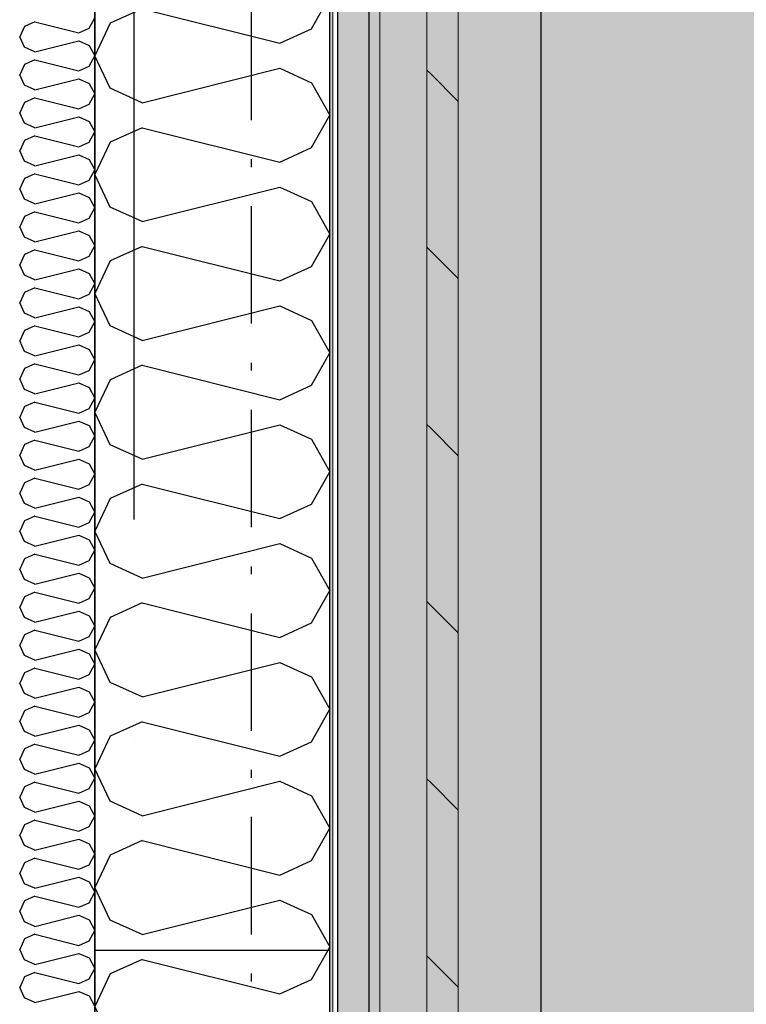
# Model space of a CAD drawing. Header units: millimetres. Extents: x -173281 to 144469, y -85977 to 83288.
# Tile 200 of 256: x -61526 to -61062, y -27012 to -26383. Entities that reach past the tile are written whole.
import ezdxf
from ezdxf.enums import TextEntityAlignment as Align

# ---------------------------------------------------------------- set-up
doc = ezdxf.new("R2010")
doc.units = ezdxf.units.MM
doc.header["$LTSCALE"] = 0.5
doc.header["$MEASUREMENT"] = 0
for name, pattern in [('Akselinje', [1500, 1000, -200, 100, -200]), ('Over snittplan', [260, 150, -50, 10, -50]), ('PLINE', [0]), ('Prikk & stiplet', [1340.555525, 705.555534, -352.777767, 0, -282.222223])]:
    doc.linetypes.add(name, pattern=pattern)
for name, color, linetype in [('223- Bjelker', 7, 'Continuous'), ('232- Ikke-bærende yttervegger', 7, 'Continuous'), ('232- Ikke-bærende yttervegger (Skravur)', 7, 'Continuous'), ('232- Ikke-bærende yttervegger (Skravur)(Nye konstruksjoner)', 7, 'Continuous'), ('232- Ikke-bærende yttervegger(Nye konstruksjoner)', 7, 'Continuous'), ('235- Utvendig kledning og overflate (Skravur)(Nye konstruksjoner)', 7, 'Continuous'), ('252- Gulv på grunn_ bunnplate', 7, 'Continuous'), ('256- Faste himlinger og overflatebehandling(Nye konstruksjoner)', 7, 'Continuous'), ('82-- Modullinjer', 7, 'Continuous')]:
    doc.layers.add(name, color=color, linetype=linetype)
doc.layers.add('235- Utvendig kledning og overflate(Nye konstruksjoner)', color=7, linetype='Continuous', lineweight=0)
doc.styles.add('GENERATED_STYLE_2', font='arial.ttf')

# ---------------------------------------------------------------- blocks, each defined once
blk = doc.blocks.new('*X413')
at = {"layer": '232- Ikke-bærende yttervegger (Skravur)', "linetype": 'PLINE'}
for p, q in [((-61339.72, -26995.7), (-61329.25, -26976.93)), ((-61448.03, -26982.95), (-61468.35, -26992.19)), ((-61448.03, -26982.95), (-61360.04, -27004.94)), ((-61468.35, -26992.19), (-61478.16, -27012.92)), ((-61360.04, -27004.94), (-61339.72, -26995.7)), ((-61468.35, -27033.64), (-61478.16, -27012.92)), ((-61448.03, -27042.88), (-61360.04, -27020.89)), ((-61360.04, -27020.89), (-61339.72, -27030.13)), ((-61448.03, -27042.88), (-61468.35, -27033.64)), ((-61339.72, -27030.13), (-61328.16, -27050.86)), ((-61331.55, -27056.93), (-61328.16, -27050.86))]:
    blk.add_line(p, q, dxfattribs=at)
blk = doc.blocks.new('*X828')
at = {"layer": '232- Ikke-bærende yttervegger (Skravur)(Nye konstruksjoner)', "linetype": 'PLINE'}
for p, q in [((-61481.86, -26388.23), (-61478.16, -26381.6)), ((-61523.02, -26387.11), (-61526.16, -26393.74)), ((-61516.52, -26384.15), (-61523.02, -26387.11)), ((-61516.52, -26384.15), (-61488.36, -26391.19)), ((-61488.36, -26391.19), (-61481.86, -26388.23)), ((-61523.02, -26400.37), (-61526.16, -26393.74)), ((-61516.52, -26403.33), (-61523.02, -26400.37)), ((-61516.52, -26403.33), (-61488.36, -26396.29)), ((-61488.36, -26396.29), (-61481.86, -26399.25)), ((-61481.86, -26399.25), (-61478.16, -26405.88)), ((-61481.86, -26412.51), (-61478.16, -26405.88)), ((-61523.02, -26411.39), (-61526.16, -26418.02)), ((-61516.52, -26408.43), (-61523.02, -26411.39)), ((-61516.52, -26408.43), (-61488.36, -26415.47)), ((-61488.36, -26415.47), (-61481.86, -26412.51)), ((-61523.02, -26424.66), (-61526.16, -26418.02)), ((-61516.52, -26427.61), (-61523.02, -26424.66)), ((-61516.52, -26427.61), (-61488.36, -26420.58)), ((-61488.36, -26420.58), (-61481.86, -26423.53)), ((-61481.86, -26423.53), (-61478.16, -26430.17)), ((-61481.86, -26436.8), (-61478.16, -26430.17)), ((-61523.02, -26435.67), (-61526.16, -26442.31)), ((-61516.52, -26432.72), (-61523.02, -26435.67)), ((-61516.52, -26432.72), (-61488.36, -26439.75)), ((-61488.36, -26439.75), (-61481.86, -26436.8)), ((-61523.02, -26448.94), (-61526.16, -26442.31)), ((-61516.52, -26451.9), (-61488.36, -26444.86)), ((-61488.36, -26444.86), (-61481.86, -26447.82)), ((-61516.52, -26451.9), (-61523.02, -26448.94)), ((-61481.86, -26447.82), (-61478.16, -26454.45)), ((-61516.52, -26457), (-61523.02, -26459.96)), ((-61516.52, -26457), (-61488.36, -26464.04)), ((-61481.86, -26461.08), (-61478.16, -26454.45)), ((-61523.02, -26459.96), (-61526.16, -26466.59)), ((-61488.36, -26464.04), (-61481.86, -26461.08)), ((-61523.02, -26473.22), (-61526.16, -26466.59)), ((-61516.52, -26476.18), (-61488.36, -26469.14)), ((-61488.36, -26469.14), (-61481.86, -26472.1)), ((-61516.52, -26476.18), (-61523.02, -26473.22)), ((-61481.86, -26472.1), (-61478.16, -26478.73)), ((-61516.52, -26481.28), (-61523.02, -26484.24)), ((-61516.52, -26481.28), (-61488.36, -26488.32)), ((-61481.86, -26485.36), (-61478.16, -26478.73)), ((-61523.02, -26484.24), (-61526.16, -26490.87)), ((-61488.36, -26488.32), (-61481.86, -26485.36)), ((-61523.02, -26497.5), (-61526.16, -26490.87)), ((-61516.52, -26500.46), (-61488.36, -26493.42)), ((-61488.36, -26493.42), (-61481.86, -26496.38)), ((-61516.52, -26500.46), (-61523.02, -26497.5)), ((-61481.86, -26496.38), (-61478.16, -26503.01)), ((-61516.52, -26505.56), (-61523.02, -26508.52)), ((-61516.52, -26505.56), (-61488.36, -26512.6)), ((-61481.86, -26509.64), (-61478.16, -26503.01)), ((-61523.02, -26508.52), (-61526.16, -26515.15)), ((-61488.36, -26512.6), (-61481.86, -26509.64)), ((-61523.02, -26521.78), (-61526.16, -26515.15)), ((-61516.52, -26524.74), (-61488.36, -26517.7)), ((-61488.36, -26517.7), (-61481.86, -26520.66)), ((-61516.52, -26524.74), (-61523.02, -26521.78)), ((-61481.86, -26520.66), (-61478.16, -26527.29)), ((-61523.02, -26532.8), (-61526.16, -26539.43)), ((-61516.52, -26529.84), (-61523.02, -26532.8)), ((-61516.52, -26529.84), (-61488.36, -26536.88)), ((-61481.86, -26533.92), (-61478.16, -26527.29)), ((-61523.02, -26546.06), (-61526.16, -26539.43)), ((-61488.36, -26536.88), (-61481.86, -26533.92)), ((-61516.52, -26549.02), (-61488.36, -26541.98)), ((-61488.36, -26541.98), (-61481.86, -26544.94)), ((-61481.86, -26544.94), (-61478.16, -26551.57)), ((-61516.52, -26549.02), (-61523.02, -26546.06)), ((-61481.86, -26558.2), (-61478.16, -26551.57)), ((-61523.02, -26557.08), (-61526.16, -26563.71)), ((-61516.52, -26554.12), (-61523.02, -26557.08)), ((-61516.52, -26554.12), (-61488.36, -26561.16)), ((-61488.36, -26561.16), (-61481.86, -26558.2)), ((-61523.02, -26570.34), (-61526.16, -26563.71)), ((-61516.52, -26573.3), (-61523.02, -26570.34)), ((-61516.52, -26573.3), (-61488.36, -26566.26)), ((-61488.36, -26566.26), (-61481.86, -26569.22)), ((-61481.86, -26569.22), (-61478.16, -26575.85)), ((-61481.86, -26582.48), (-61478.16, -26575.85)), ((-61523.02, -26581.36), (-61526.16, -26587.99)), ((-61516.52, -26578.4), (-61523.02, -26581.36)), ((-61516.52, -26578.4), (-61488.36, -26585.44)), ((-61488.36, -26585.44), (-61481.86, -26582.48)), ((-61523.02, -26594.62), (-61526.16, -26587.99)), ((-61516.52, -26597.58), (-61523.02, -26594.62)), ((-61516.52, -26597.58), (-61488.36, -26590.54)), ((-61488.36, -26590.54), (-61481.86, -26593.5)), ((-61481.86, -26593.5), (-61478.16, -26600.13)), ((-61481.86, -26606.76), (-61478.16, -26600.13)), ((-61523.02, -26605.64), (-61526.16, -26612.27)), ((-61516.52, -26602.68), (-61523.02, -26605.64)), ((-61516.52, -26602.68), (-61488.36, -26609.72)), ((-61488.36, -26609.72), (-61481.86, -26606.76)), ((-61523.02, -26618.91), (-61526.16, -26612.27)), ((-61516.52, -26621.86), (-61488.36, -26614.83)), ((-61488.36, -26614.83), (-61481.86, -26617.78)), ((-61516.52, -26621.86), (-61523.02, -26618.91)), ((-61481.86, -26617.78), (-61478.16, -26624.42)), ((-61516.52, -26626.97), (-61523.02, -26629.92)), ((-61516.52, -26626.97), (-61488.36, -26634.01)), ((-61481.86, -26631.05), (-61478.16, -26624.42)), ((-61523.02, -26629.92), (-61526.16, -26636.56)), ((-61488.36, -26634.01), (-61481.86, -26631.05)), ((-61523.02, -26643.19), (-61526.16, -26636.56)), ((-61516.52, -26646.15), (-61488.36, -26639.11)), ((-61488.36, -26639.11), (-61481.86, -26642.07)), ((-61516.52, -26646.15), (-61523.02, -26643.19)), ((-61481.86, -26642.07), (-61478.16, -26648.7)), ((-61516.52, -26651.25), (-61523.02, -26654.21)), ((-61516.52, -26651.25), (-61488.36, -26658.29)), ((-61481.86, -26655.33), (-61478.16, -26648.7)), ((-61523.02, -26654.21), (-61526.16, -26660.84)), ((-61488.36, -26658.29), (-61481.86, -26655.33)), ((-61523.02, -26667.47), (-61526.16, -26660.84)), ((-61516.52, -26670.43), (-61488.36, -26663.39)), ((-61488.36, -26663.39), (-61481.86, -26666.35)), ((-61516.52, -26670.43), (-61523.02, -26667.47)), ((-61481.86, -26666.35), (-61478.16, -26672.98)), ((-61516.52, -26675.53), (-61523.02, -26678.49)), ((-61516.52, -26675.53), (-61488.36, -26682.57)), ((-61481.86, -26679.61), (-61478.16, -26672.98)), ((-61523.02, -26678.49), (-61526.16, -26685.12)), ((-61488.36, -26682.57), (-61481.86, -26679.61)), ((-61523.02, -26691.75), (-61526.16, -26685.12)), ((-61516.52, -26694.71), (-61488.36, -26687.67)), ((-61488.36, -26687.67), (-61481.86, -26690.63)), ((-61516.52, -26694.71), (-61523.02, -26691.75)), ((-61481.86, -26690.63), (-61478.16, -26697.26)), ((-61523.02, -26702.77), (-61526.16, -26709.4)), ((-61516.52, -26699.81), (-61523.02, -26702.77)), ((-61516.52, -26699.81), (-61488.36, -26706.85)), ((-61481.86, -26703.89), (-61478.16, -26697.26)), ((-61488.36, -26706.85), (-61481.86, -26703.89)), ((-61523.02, -26716.03), (-61526.16, -26709.4)), ((-61516.52, -26718.99), (-61488.36, -26711.95)), ((-61488.36, -26711.95), (-61481.86, -26714.91)), ((-61481.86, -26714.91), (-61478.16, -26721.54)), ((-61516.52, -26718.99), (-61523.02, -26716.03)), ((-61481.86, -26728.17), (-61478.16, -26721.54)), ((-61523.02, -26727.05), (-61526.16, -26733.68)), ((-61516.52, -26724.09), (-61523.02, -26727.05)), ((-61516.52, -26724.09), (-61488.36, -26731.13)), ((-61523.02, -26740.31), (-61526.16, -26733.68)), ((-61488.36, -26731.13), (-61481.86, -26728.17)), ((-61516.52, -26743.27), (-61523.02, -26740.31)), ((-61516.52, -26743.27), (-61488.36, -26736.23)), ((-61488.36, -26736.23), (-61481.86, -26739.19)), ((-61481.86, -26739.19), (-61478.16, -26745.82)), ((-61481.86, -26752.45), (-61478.16, -26745.82)), ((-61523.02, -26751.33), (-61526.16, -26757.96)), ((-61516.52, -26748.37), (-61523.02, -26751.33)), ((-61516.52, -26748.37), (-61488.36, -26755.41)), ((-61488.36, -26755.41), (-61481.86, -26752.45)), ((-61523.02, -26764.59), (-61526.16, -26757.96)), ((-61516.52, -26767.55), (-61523.02, -26764.59)), ((-61516.52, -26767.55), (-61488.36, -26760.51)), ((-61488.36, -26760.51), (-61481.86, -26763.47)), ((-61481.86, -26763.47), (-61478.16, -26770.1)), ((-61481.86, -26776.73), (-61478.16, -26770.1)), ((-61523.02, -26775.61), (-61526.16, -26782.24)), ((-61516.52, -26772.65), (-61523.02, -26775.61)), ((-61516.52, -26772.65), (-61488.36, -26779.69)), ((-61488.36, -26779.69), (-61481.86, -26776.73)), ((-61523.02, -26788.87), (-61526.16, -26782.24)), ((-61516.52, -26791.83), (-61523.02, -26788.87)), ((-61516.52, -26791.83), (-61488.36, -26784.79)), ((-61488.36, -26784.79), (-61481.86, -26787.75)), ((-61481.86, -26787.75), (-61478.16, -26794.38)), ((-61516.52, -26796.93), (-61523.02, -26799.89)), ((-61516.52, -26796.93), (-61488.36, -26803.97)), ((-61481.86, -26801.02), (-61478.16, -26794.38)), ((-61523.02, -26799.89), (-61526.16, -26806.52)), ((-61488.36, -26803.97), (-61481.86, -26801.02)), ((-61523.02, -26813.16), (-61526.16, -26806.52)), ((-61516.52, -26816.11), (-61488.36, -26809.08)), ((-61488.36, -26809.08), (-61481.86, -26812.03)), ((-61516.52, -26816.11), (-61523.02, -26813.16)), ((-61481.86, -26812.03), (-61478.16, -26818.67)), ((-61516.52, -26821.22), (-61523.02, -26824.18)), ((-61516.52, -26821.22), (-61488.36, -26828.26)), ((-61481.86, -26825.3), (-61478.16, -26818.67)), ((-61523.02, -26824.18), (-61526.16, -26830.81)), ((-61488.36, -26828.26), (-61481.86, -26825.3)), ((-61523.02, -26837.44), (-61526.16, -26830.81)), ((-61516.52, -26840.4), (-61488.36, -26833.36)), ((-61488.36, -26833.36), (-61481.86, -26836.32)), ((-61516.52, -26840.4), (-61523.02, -26837.44)), ((-61481.86, -26836.32), (-61478.16, -26842.95)), ((-61516.52, -26845.5), (-61523.02, -26848.46)), ((-61516.52, -26845.5), (-61488.36, -26852.54)), ((-61481.86, -26849.58), (-61478.16, -26842.95)), ((-61523.02, -26848.46), (-61526.16, -26855.09)), ((-61488.36, -26852.54), (-61481.86, -26849.58)), ((-61523.02, -26861.72), (-61526.16, -26855.09)), ((-61516.52, -26864.68), (-61488.36, -26857.64)), ((-61488.36, -26857.64), (-61481.86, -26860.6)), ((-61516.52, -26864.68), (-61523.02, -26861.72)), ((-61481.86, -26860.6), (-61478.16, -26867.23)), ((-61523.02, -26872.74), (-61526.16, -26879.37)), ((-61516.52, -26869.78), (-61523.02, -26872.74)), ((-61516.52, -26869.78), (-61488.36, -26876.82)), ((-61481.86, -26873.86), (-61478.16, -26867.23)), ((-61488.36, -26876.82), (-61481.86, -26873.86)), ((-61523.02, -26886), (-61526.16, -26879.37)), ((-61516.52, -26888.96), (-61488.36, -26881.92)), ((-61488.36, -26881.92), (-61481.86, -26884.88)), ((-61481.86, -26884.88), (-61478.16, -26891.51)), ((-61516.52, -26888.96), (-61523.02, -26886)), ((-61481.86, -26898.14), (-61478.16, -26891.51)), ((-61523.02, -26897.02), (-61526.16, -26903.65)), ((-61516.52, -26894.06), (-61523.02, -26897.02)), ((-61516.52, -26894.06), (-61488.36, -26901.1)), ((-61523.02, -26910.28), (-61526.16, -26903.65)), ((-61488.36, -26901.1), (-61481.86, -26898.14)), ((-61516.52, -26913.24), (-61523.02, -26910.28)), ((-61516.52, -26913.24), (-61488.36, -26906.2)), ((-61488.36, -26906.2), (-61481.86, -26909.16)), ((-61481.86, -26909.16), (-61478.16, -26915.79)), ((-61481.86, -26922.42), (-61478.16, -26915.79)), ((-61523.02, -26921.3), (-61526.16, -26927.93)), ((-61516.52, -26918.34), (-61523.02, -26921.3)), ((-61516.52, -26918.34), (-61488.36, -26925.38)), ((-61488.36, -26925.38), (-61481.86, -26922.42)), ((-61523.02, -26934.56), (-61526.16, -26927.93)), ((-61516.52, -26937.52), (-61523.02, -26934.56)), ((-61516.52, -26937.52), (-61488.36, -26930.48)), ((-61488.36, -26930.48), (-61481.86, -26933.44)), ((-61481.86, -26933.44), (-61478.16, -26940.07)), ((-61481.86, -26946.7), (-61478.16, -26940.07)), ((-61523.02, -26945.58), (-61526.16, -26952.21)), ((-61516.52, -26942.62), (-61523.02, -26945.58)), ((-61516.52, -26942.62), (-61488.36, -26949.66)), ((-61488.36, -26949.66), (-61481.86, -26946.7)), ((-61523.02, -26958.84), (-61526.16, -26952.21)), ((-61516.52, -26961.8), (-61523.02, -26958.84)), ((-61516.52, -26961.8), (-61488.36, -26954.76)), ((-61488.36, -26954.76), (-61481.86, -26957.72)), ((-61481.86, -26957.72), (-61478.16, -26964.35)), ((-61516.52, -26966.9), (-61523.02, -26969.86)), ((-61516.52, -26966.9), (-61488.36, -26973.94)), ((-61481.86, -26970.98), (-61478.16, -26964.35)), ((-61523.02, -26969.86), (-61526.16, -26976.49)), ((-61488.36, -26973.94), (-61481.86, -26970.98)), ((-61523.02, -26983.12), (-61526.16, -26976.49)), ((-61516.52, -26986.08), (-61488.36, -26979.04)), ((-61488.36, -26979.04), (-61481.86, -26982)), ((-61516.52, -26986.08), (-61523.02, -26983.12)), ((-61481.86, -26982), (-61478.16, -26988.63)), ((-61516.52, -26991.19), (-61523.02, -26994.14)), ((-61516.52, -26991.19), (-61488.36, -26998.22)), ((-61481.86, -26995.27), (-61478.16, -26988.63)), ((-61523.02, -26994.14), (-61526.16, -27000.77)), ((-61488.36, -26998.22), (-61481.86, -26995.27)), ((-61523.02, -27007.41), (-61526.16, -27000.77)), ((-61516.52, -27010.36), (-61488.36, -27003.33)), ((-61488.36, -27003.33), (-61481.86, -27006.28)), ((-61516.52, -27010.36), (-61523.02, -27007.41)), ((-61481.86, -27006.28), (-61478.16, -27012.92))]:
    blk.add_line(p, q, dxfattribs=at)
blk = doc.blocks.new('*X1119')
at = {"layer": '232- Ikke-bærende yttervegger (Skravur)(Nye konstruksjoner)', "linetype": 'PLINE'}
for p, q in [((-61339.72, -26388.67), (-61328.16, -26367.94)), ((-61448.03, -26375.92), (-61468.35, -26385.16)), ((-61448.03, -26375.92), (-61360.04, -26397.91)), ((-61468.35, -26385.16), (-61478.16, -26405.88)), ((-61360.04, -26397.91), (-61339.72, -26388.67)), ((-61468.35, -26426.61), (-61478.16, -26405.88)), ((-61448.03, -26435.85), (-61360.04, -26413.85)), ((-61360.04, -26413.85), (-61339.72, -26423.1)), ((-61339.72, -26423.1), (-61328.16, -26443.82)), ((-61448.03, -26435.85), (-61468.35, -26426.61)), ((-61339.72, -26464.54), (-61328.16, -26443.82)), ((-61448.03, -26451.79), (-61468.35, -26461.04)), ((-61448.03, -26451.79), (-61360.04, -26473.79)), ((-61468.35, -26461.04), (-61478.16, -26481.76)), ((-61360.04, -26473.79), (-61339.72, -26464.54)), ((-61468.35, -26502.48), (-61478.16, -26481.76)), ((-61448.03, -26511.73), (-61360.04, -26489.73)), ((-61360.04, -26489.73), (-61339.72, -26498.98)), ((-61339.72, -26498.98), (-61328.16, -26519.7)), ((-61448.03, -26511.73), (-61468.35, -26502.48)), ((-61339.72, -26540.42), (-61328.16, -26519.7)), ((-61448.03, -26527.67), (-61468.35, -26536.92)), ((-61448.03, -26527.67), (-61360.04, -26549.67)), ((-61468.35, -26536.92), (-61478.16, -26557.64)), ((-61360.04, -26549.67), (-61339.72, -26540.42)), ((-61468.35, -26578.36), (-61478.16, -26557.64)), ((-61448.03, -26587.61), (-61360.04, -26565.61)), ((-61360.04, -26565.61), (-61339.72, -26574.86)), ((-61339.72, -26574.86), (-61328.16, -26595.58)), ((-61448.03, -26587.61), (-61468.35, -26578.36)), ((-61339.72, -26616.3), (-61328.16, -26595.58)), ((-61448.03, -26603.55), (-61468.35, -26612.8)), ((-61448.03, -26603.55), (-61360.04, -26625.55)), ((-61468.35, -26612.8), (-61478.16, -26633.52)), ((-61360.04, -26625.55), (-61339.72, -26616.3)), ((-61468.35, -26654.24), (-61478.16, -26633.52)), ((-61448.03, -26663.49), (-61360.04, -26641.49)), ((-61360.04, -26641.49), (-61339.72, -26650.74)), ((-61339.72, -26650.74), (-61328.16, -26671.46)), ((-61448.03, -26663.49), (-61468.35, -26654.24)), ((-61339.72, -26692.18), (-61328.16, -26671.46)), ((-61448.03, -26679.43), (-61468.35, -26688.68)), ((-61448.03, -26679.43), (-61360.04, -26701.43)), ((-61468.35, -26688.68), (-61478.16, -26709.4)), ((-61360.04, -26701.43), (-61339.72, -26692.18)), ((-61468.35, -26730.12), (-61478.16, -26709.4)), ((-61448.03, -26739.37), (-61360.04, -26717.37)), ((-61360.04, -26717.37), (-61339.72, -26726.62)), ((-61339.72, -26726.62), (-61328.16, -26747.34)), ((-61448.03, -26739.37), (-61468.35, -26730.12)), ((-61339.72, -26768.06), (-61328.16, -26747.34)), ((-61448.03, -26755.31), (-61468.35, -26764.56)), ((-61448.03, -26755.31), (-61360.04, -26777.31)), ((-61468.35, -26764.56), (-61478.16, -26785.28)), ((-61360.04, -26777.31), (-61339.72, -26768.06)), ((-61468.35, -26806), (-61478.16, -26785.28)), ((-61448.03, -26815.25), (-61360.04, -26793.25)), ((-61360.04, -26793.25), (-61339.72, -26802.5)), ((-61339.72, -26802.5), (-61328.16, -26823.22)), ((-61448.03, -26815.25), (-61468.35, -26806)), ((-61339.72, -26843.94), (-61328.16, -26823.22)), ((-61448.03, -26831.19), (-61468.35, -26840.44)), ((-61448.03, -26831.19), (-61360.04, -26853.19)), ((-61468.35, -26840.44), (-61478.16, -26861.16)), ((-61360.04, -26853.19), (-61339.72, -26843.94)), ((-61468.35, -26881.88), (-61478.16, -26861.16)), ((-61448.03, -26891.13), (-61360.04, -26869.13)), ((-61360.04, -26869.13), (-61339.72, -26878.38)), ((-61339.72, -26878.38), (-61328.16, -26899.1)), ((-61448.03, -26891.13), (-61468.35, -26881.88)), ((-61339.72, -26919.82), (-61328.16, -26899.1)), ((-61448.03, -26907.07), (-61468.35, -26916.31)), ((-61448.03, -26907.07), (-61360.04, -26929.07)), ((-61468.35, -26916.31), (-61478.16, -26937.04)), ((-61360.04, -26929.07), (-61339.72, -26919.82)), ((-61468.35, -26957.76), (-61478.16, -26937.04)), ((-61448.03, -26967.01), (-61360.04, -26945.01)), ((-61360.04, -26945.01), (-61339.72, -26954.25)), ((-61339.72, -26954.25), (-61328.16, -26974.98)), ((-61448.03, -26967.01), (-61468.35, -26957.76)), ((-61329.25, -26976.93), (-61328.16, -26974.98))]:
    blk.add_line(p, q, dxfattribs=at)
blk = doc.blocks.new('Standard grid marker[180]', base_point=(-61478.16, 26434.41))
at = {"layer": '82-- Modullinjer', "linetype": 'Akselinje'}
blk.add_line((-61478.16, 26234.41), (-61478.16, -50174.43), dxfattribs=at)
at = {"layer": '82-- Modullinjer', "style": 'GENERATED_STYLE_2'}
for tag, p in [('AC_MarkerText_1_0', (-61605.66, 26644.41)), ('AC_MarkerText_1_1', (-61605.66, -50664.43))]:
    blk.add_attdef(tag, text='', height=175, rotation=90, dxfattribs=at).set_placement(p, align=Align.TOP_CENTER)

msp = doc.modelspace()

# ---------------------------------------------------------------- hatches: boundary and pattern name
at = {"layer": '235- Utvendig kledning og overflate (Skravur)(Nye konstruksjoner)', "linetype": 'Continuous'}
h = msp.add_hatch(dxfattribs=at)
h.set_pattern_fill('Prikker_tett', color=256, style=0, pattern_type=2)
h.set_pattern_definition([(0, (0, 0), (0, 43.30127), [0, -25]), (0, (12.5, 21.65), (0, 43.30127), [0, -25])])
h.paths.add_polyline_path([(-61328.16, -25911.93), (-61328.16, -30156.93), (-61326.16, -30156.93), (-61326.16, -25911.93)])
h = msp.add_hatch(dxfattribs=at)
h.set_pattern_fill('Skrålinjer_2', color=256, style=0, pattern_type=2)
h.set_pattern_definition([(135, (0, 0), (56.56854, 56.56854), [80, 0])])
h.paths.add_polyline_path([(-61266.16, -30156.93), (-61246.16, -30156.93), (-61246.16, -25911.93), (-61266.16, -25911.93)])
at = {"layer": '256- Faste himlinger og overflatebehandling(Nye konstruksjoner)', "linetype": 'Continuous'}
msp.add_hatch(color=256, dxfattribs=at).paths.add_polyline_path([(-77573.16, -45166.93), (-76163.16, -45166.93), (-76163.16, -46156.93), (-69793.16, -46156.93), (-66143.16, -46186.93), (-60353.16, -46186.93), (-60353.16, -43186.93), (-59123.16, -43186.93), (-59123.16, -36146.93), (-60353.16, -36146.93), (-60353.16, -12056.93), (-61323.16, -12056.93), (-61323.16, -14921.93), (-61193.16, -14921.93), (-61193.16, -15296.93), (-61378.16, -15296.93), (-61378.16, -25536.93), (-61193.16, -25536.93), (-61193.16, -25911.93), (-61323.16, -25911.93), (-61323.16, -37221.93), (-60173.16, -37221.93), (-60173.16, -42061.93), (-61323.16, -42061.93), (-61323.16, -43961.93), (-70863.16, -43961.93), (-70863.16, -45161.93), (-75178.16, -45161.93), (-75178.16, -43961.93), (-76398.16, -43961.93), (-76398.16, -44096.93), (-76683.16, -44096.93), (-76683.16, -39207.93), (-77573.16, -39207.93)])

# ---------------------------------------------------------------- linework, layer by layer
at = {"layer": '223- Bjelker', "linetype": 'Prikk & stiplet'}
msp.add_line((-61453.16, -35416.93), (-61453.16, -25816.93), dxfattribs=at)
at = {"layer": '223- Bjelker', "linetype": 'Over snittplan'}
msp.add_line((-61378.16, -35416.93), (-61378.16, -25816.93), dxfattribs=at)
at = {"layer": '232- Ikke-bærende yttervegger', "linetype": 'PLINE', "flags": 128}
for points in [[(-61303.16, -25911.93), (-61303.16, -37091.93)], [(-61303.16, -25911.93), (-61303.16, -29446.93)], [(-61193.16, -37091.93), (-61193.16, -25911.93)], [(-61193.16, -29446.93), (-61193.16, -25911.93)], [(-61478.16, -25956.93), (-61478.16, -26976.93)], [(-61328.16, -26976.93), (-61328.16, -25956.93)], [(-61478.16, -26976.93), (-61328.16, -26976.93)], [(-61478.16, -26976.93), (-61478.16, -27056.93)], [(-61328.16, -27056.93), (-61328.16, -26976.93)]]:
    msp.add_lwpolyline(points, dxfattribs=at)
at = {"layer": '232- Ikke-bærende yttervegger(Nye konstruksjoner)', "linetype": 'PLINE', "flags": 128}
for points in [[(-61478.16, -28121.93), (-61478.16, -25911.93)], [(-61478.16, -25956.93), (-61478.16, -26976.93)], [(-61328.16, -26976.93), (-61328.16, -25956.93)]]:
    msp.add_lwpolyline(points, dxfattribs=at)
at = {"layer": '235- Utvendig kledning og overflate(Nye konstruksjoner)', "linetype": 'PLINE'}
for p, q in [((-61326.16, -25911.93), (-61326.16, -30156.93)), ((-61296.16, -30156.93), (-61296.16, -25911.93)), ((-61266.16, -30156.93), (-61266.16, -25911.93))]:
    msp.add_line(p, q, dxfattribs=at)
at = {"layer": '235- Utvendig kledning og overflate(Nye konstruksjoner)', "linetype": 'PLINE', "flags": 128}
for points in [[(-61328.16, -25911.93), (-61328.16, -30156.93)], [(-61246.16, -30156.93), (-61246.16, -25911.93)]]:
    msp.add_lwpolyline(points, dxfattribs=at)
at = {"layer": '252- Gulv på grunn_ bunnplate', "linetype": 'PLINE', "flags": 128}
msp.add_lwpolyline([(-77653.66, -28236.43), (-76468.16, -28236.43), (-76468.16, -25956.93), (-68648.16, -25956.93), (-68648.16, -14971.93), (-68648.16, -14846.93), (-70768.16, -14846.93), (-70768.16, -11941.93), (-75053.66, -11941.93), (-75053.66, 2273.07), (-74818.16, 2273.07), (-74818.16, 4673.07), (-63042.66, 4673.07), (-63042.66, 2373.07), (-61492.66, 2373.07), (-61492.66, -15001.93), (-65023.16, -15001.93), (-65023.16, -14971.93), (-65037.66, -14971.93), (-65037.66, -25831.93), (-61478.16, -25831.93), (-61478.16, -37386.43), (-60337.66, -37386.43), (-60337.66, -41897.43), (-61487.66, -41897.43), (-61487.66, -43697.43), (-63278.16, -43697.43), (-63278.16, -41936.93), (-63428.16, -41936.93), (-63428.16, -43701.93), (-65168.16, -43701.93), (-65168.16, -43797.43), (-71027.66, -43797.43), (-71027.66, -44997.43), (-75013.66, -44997.43), (-75013.66, -43797.43), (-76238.16, -43797.43), (-76238.16, -38801.93), (-77653.66, -38801.93)], close=True, dxfattribs=at)
at = {"layer": '256- Faste himlinger og overflatebehandling(Nye konstruksjoner)', "linetype": 'Over snittplan', "flags": 128}
msp.add_lwpolyline([(-77573.16, -45166.93), (-76163.16, -45166.93), (-76163.16, -46156.93), (-69793.16, -46156.93), (-66143.16, -46186.93), (-60353.16, -46186.93), (-60353.16, -43186.93), (-59123.16, -43186.93), (-59123.16, -36146.93), (-60353.16, -36146.93), (-60353.16, -12056.93), (-61323.16, -12056.93), (-61323.16, -14921.93), (-61193.16, -14921.93), (-61193.16, -15296.93), (-61378.16, -15296.93), (-61378.16, -25536.93), (-61193.16, -25536.93), (-61193.16, -25911.93), (-61323.16, -25911.93), (-61323.16, -37221.93), (-60173.16, -37221.93), (-60173.16, -42061.93), (-61323.16, -42061.93), (-61323.16, -43961.93), (-70863.16, -43961.93), (-70863.16, -45161.93), (-75178.16, -45161.93), (-75178.16, -43961.93), (-76398.16, -43961.93), (-76398.16, -44096.93), (-76683.16, -44096.93), (-76683.16, -39207.93), (-77573.16, -39207.93)], close=True, dxfattribs=at)
at = {"layer": '256- Faste himlinger og overflatebehandling(Nye konstruksjoner)', "linetype": 'PLINE', "flags": 128}
msp.add_lwpolyline([(-77573.16, -45166.93), (-76163.16, -45166.93), (-76163.16, -46156.93), (-69793.16, -46156.93), (-66143.16, -46186.93), (-60353.16, -46186.93), (-60353.16, -43186.93), (-59123.16, -43186.93), (-59123.16, -36146.93), (-60353.16, -36146.93), (-60353.16, -12056.93), (-61323.16, -12056.93), (-61323.16, -14921.93), (-61193.16, -14921.93), (-61193.16, -15296.93), (-61378.16, -15296.93), (-61378.16, -25536.93), (-61193.16, -25536.93), (-61193.16, -25911.93), (-61323.16, -25911.93), (-61323.16, -37221.93), (-60173.16, -37221.93), (-60173.16, -42061.93), (-61323.16, -42061.93), (-61323.16, -43961.93), (-70863.16, -43961.93), (-70863.16, -45161.93), (-75178.16, -45161.93), (-75178.16, -43961.93), (-76398.16, -43961.93), (-76398.16, -44096.93), (-76683.16, -44096.93), (-76683.16, -39207.93), (-77573.16, -39207.93)], close=True, dxfattribs=at)

# ---------------------------------------------------------------- block references
at = {"layer": '232- Ikke-bærende yttervegger'}
msp.add_blockref('*X413', (0, 0), dxfattribs=at)
at = {"layer": '232- Ikke-bærende yttervegger(Nye konstruksjoner)'}
for name in ['*X828', '*X1119']:
    msp.add_blockref(name, (0, 0), dxfattribs=at)
at = {"layer": '82-- Modullinjer', "linetype": 'PLINE'}
msp.add_blockref('Standard grid marker[180]', (-61478.16, 26434.41), dxfattribs=at)

doc.saveas('drawing.dxf')
